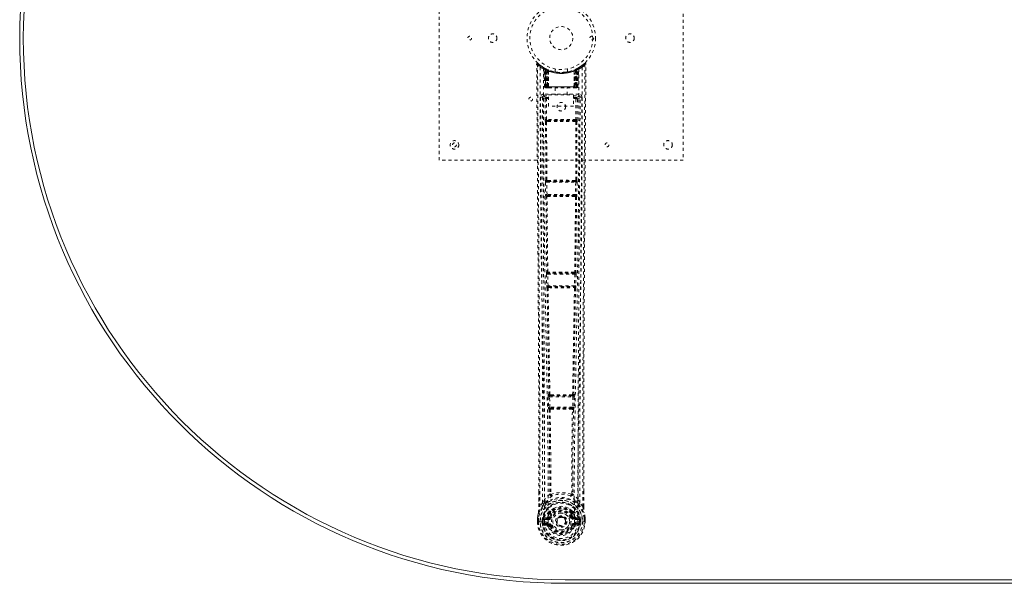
# Model space of a CAD drawing. Header units: inches. Extents: x 10.3 to 81.8, y 19.7 to 55.5.
# Tile 1 of 4: x 10.3 to 42.6, y 19.7 to 38.2. Entities that reach past the tile are written whole.
import ezdxf

# ---------------------------------------------------------------- set-up
doc = ezdxf.new("R2010")
doc.units = ezdxf.units.IN
doc.header["$MEASUREMENT"] = 0
doc.linetypes.add('SLD-Dashed', pattern=[0.075, 0.05, -0.025])
doc.linetypes.add('SLD-Solid', pattern=[0])

msp = doc.modelspace()

# ---------------------------------------------------------------- linework, layer by layer
at = {"color": 7, "linetype": 'SLD-Dashed', "lineweight": 0}
for p, q in [((24.052, 33.587), (24.052, 41.587)), ((32.052, 41.587), (32.052, 33.587)), ((27.483, 36.614), (27.469, 36.622)), ((27.488, 36.609), (27.475, 36.617)), ((27.497, 36.589), (27.484, 36.597)), ((27.505, 35.991), (27.484, 36.597)), ((27.518, 35.991), (27.497, 36.589)), ((27.567, 36.569), (27.501, 36.603)), ((27.584, 36.543), (27.516, 36.578)), ((27.537, 35.991), (27.516, 36.578)), ((27.517, 36.581), (27.537, 35.988)), ((27.543, 36.548), (27.556, 36.574)), ((27.543, 36.548), (27.544, 35.991)), ((27.544, 35.991), (27.545, 36.548)), ((27.545, 36.548), (27.558, 36.573)), ((27.557, 36.542), (27.569, 36.568)), ((27.557, 35.991), (27.557, 36.542)), ((27.569, 36.568), (27.567, 36.569)), ((27.576, 35.991), (27.576, 36.533)), ((27.584, 36.543), (27.586, 36.542)), ((27.603, 35.991), (27.584, 36.543)), ((27.586, 36.542), (27.605, 35.991)), ((27.589, 36.559), (27.587, 36.56)), ((27.631, 36.513), (27.627, 36.515)), ((27.633, 35.991), (27.627, 36.515)), ((27.634, 36.54), (27.63, 36.542)), ((27.631, 36.513), (27.635, 35.991)), ((27.852, 36.576), (27.852, 36.48)), ((28.252, 36.48), (28.252, 36.576)), ((28.468, 35.991), (28.473, 36.513)), ((28.474, 36.542), (28.469, 36.54)), ((28.476, 36.515), (28.471, 35.991)), ((28.476, 36.515), (28.473, 36.513)), ((28.498, 35.991), (28.517, 36.542)), ((28.519, 36.543), (28.5, 35.991)), ((28.516, 36.56), (28.514, 36.559)), ((28.517, 36.542), (28.519, 36.543)), ((28.587, 36.578), (28.519, 36.543)), ((28.528, 36.533), (28.527, 35.991)), ((28.532, 36.567), (28.534, 36.568)), ((28.536, 36.569), (28.534, 36.568)), ((28.602, 36.603), (28.536, 36.569)), ((28.545, 36.573), (28.558, 36.548)), ((28.546, 35.991), (28.546, 36.542)), ((28.547, 36.574), (28.56, 36.548)), ((28.558, 36.548), (28.559, 35.991)), ((28.559, 35.991), (28.56, 36.548)), ((28.564, 35.987), (28.586, 36.581)), ((28.566, 35.991), (28.587, 36.578)), ((28.585, 35.991), (28.606, 36.589)), ((28.698, 36.663), (28.595, 36.6)), ((28.598, 35.991), (28.619, 36.597)), ((28.619, 36.597), (28.606, 36.589)), ((28.634, 36.622), (28.62, 36.614)), ((28.808, 36.751), (28.707, 36.67)), ((28.859, 36.729), (28.829, 36.729)), ((27.505, 35.991), (27.518, 35.991)), ((27.532, 35.963), (27.536, 35.962)), ((27.537, 35.991), (27.603, 35.991)), ((27.537, 35.962), (27.537, 35.962)), ((28.559, 35.991), (27.544, 35.991)), ((27.548, 35.962), (27.558, 35.962)), ((27.557, 35.991), (28.545, 35.991)), ((27.567, 35.962), (27.621, 35.962)), ((27.576, 35.991), (27.576, 35.991)), ((28.527, 35.991), (27.576, 35.991)), ((27.605, 35.991), (27.603, 35.991)), ((27.633, 35.991), (27.635, 35.991)), ((27.635, 35.991), (28.468, 35.991)), ((27.635, 35.962), (27.642, 35.962)), ((27.642, 35.962), (28.461, 35.962)), ((27.857, 35.962), (27.857, 35.73)), ((28.247, 35.73), (28.247, 35.962)), ((28.461, 35.962), (28.468, 35.962)), ((28.468, 35.991), (28.471, 35.991)), ((28.482, 35.962), (28.537, 35.962)), ((28.5, 35.991), (28.498, 35.991)), ((28.5, 35.991), (28.566, 35.991)), ((28.545, 35.964), (28.545, 35.991)), ((28.545, 35.962), (28.555, 35.962)), ((28.585, 35.991), (28.598, 35.991)), ((27.433, 35.655), (27.433, 35.645)), ((27.433, 35.645), (27.433, 35.644)), ((27.477, 35.753), (27.477, 35.693)), ((28.626, 35.753), (27.477, 35.753)), ((27.477, 35.693), (27.637, 35.693)), ((27.525, 35.59), (27.569, 35.591)), ((27.525, 35.59), (27.528, 34.917)), ((27.572, 34.917), (27.569, 35.591)), ((27.585, 35.605), (27.585, 35.635)), ((27.637, 35.635), (27.585, 35.635)), ((27.637, 35.605), (27.585, 35.605)), ((27.637, 35.73), (28.449, 35.73)), ((27.637, 35.358), (27.637, 35.73)), ((28.449, 35.73), (28.449, 35.358)), ((28.449, 35.693), (28.626, 35.693)), ((28.518, 35.635), (28.449, 35.635)), ((28.518, 35.605), (28.449, 35.605)), ((28.518, 35.605), (28.518, 35.635)), ((28.534, 35.591), (28.531, 34.917)), ((28.579, 35.59), (28.575, 34.917)), ((28.626, 35.693), (28.626, 35.753)), ((28.67, 35.645), (28.67, 35.655)), ((28.671, 35.644), (28.67, 35.645)), ((28.449, 35.358), (27.637, 35.358)), ((28.531, 34.917), (27.572, 34.917)), ((27.581, 34.886), (27.58, 34.887)), ((28.523, 34.887), (27.58, 34.887)), ((28.523, 34.887), (28.522, 34.886)), ((27.536, 34.842), (27.537, 34.841)), ((27.537, 34.841), (27.546, 32.936)), ((27.579, 32.935), (27.57, 34.84)), ((28.533, 34.84), (28.524, 32.935)), ((28.566, 34.841), (28.557, 32.936)), ((28.566, 34.841), (28.567, 34.842)), ((32.052, 33.587), (24.052, 33.587)), ((27.546, 32.936), (27.541, 32.934)), ((27.595, 32.921), (27.596, 32.921)), ((28.508, 32.921), (28.508, 32.921)), ((28.562, 32.934), (28.557, 32.936)), ((27.534, 32.859), (27.539, 32.46)), ((27.579, 32.859), (28.524, 32.859)), ((27.584, 32.461), (27.579, 32.859)), ((27.586, 32.889), (27.591, 32.892)), ((28.517, 32.889), (27.586, 32.889)), ((28.513, 32.892), (28.517, 32.889)), ((28.524, 32.859), (28.519, 32.461)), ((28.569, 32.859), (28.564, 32.46)), ((27.539, 32.46), (27.54, 32.432)), ((27.548, 32.385), (27.55, 32.384)), ((28.519, 32.461), (27.584, 32.461)), ((27.595, 32.43), (27.592, 32.431)), ((27.592, 32.431), (28.511, 32.431)), ((28.511, 32.431), (28.508, 32.43)), ((28.553, 32.384), (28.555, 32.385)), ((28.564, 32.46), (28.563, 32.432)), ((27.565, 29.85), (27.573, 29.469)), ((27.577, 29.928), (27.571, 29.925)), ((27.609, 29.851), (28.494, 29.851)), ((27.618, 29.47), (27.609, 29.851)), ((27.616, 29.881), (27.622, 29.884)), ((28.487, 29.881), (27.616, 29.881)), ((27.627, 29.912), (27.627, 29.912)), ((28.476, 29.912), (28.476, 29.912)), ((28.481, 29.884), (28.487, 29.881)), ((28.494, 29.851), (28.485, 29.47)), ((28.532, 29.925), (28.526, 29.928)), ((28.538, 29.85), (28.53, 29.469)), ((27.573, 29.469), (27.574, 29.441)), ((27.583, 29.394), (27.585, 29.393)), ((28.485, 29.47), (27.618, 29.47)), ((27.63, 29.439), (27.627, 29.44)), ((27.627, 29.44), (28.476, 29.44)), ((28.476, 29.44), (28.473, 29.439)), ((28.518, 29.393), (28.52, 29.394)), ((28.53, 29.469), (28.529, 29.441)), ((27.624, 25.83), (27.635, 25.488)), ((27.644, 25.909), (27.632, 25.905)), ((27.669, 25.831), (28.434, 25.831)), ((27.679, 25.489), (27.669, 25.831)), ((27.677, 25.861), (27.689, 25.865)), ((28.427, 25.861), (27.677, 25.861)), ((28.415, 25.865), (28.427, 25.861)), ((28.434, 25.831), (28.424, 25.489)), ((28.459, 25.909), (28.471, 25.905)), ((28.479, 25.83), (28.468, 25.488)), ((27.635, 25.488), (27.636, 25.46)), ((27.648, 25.413), (27.652, 25.411)), ((28.424, 25.489), (27.679, 25.489)), ((27.696, 25.458), (27.692, 25.459)), ((27.692, 25.459), (28.411, 25.459)), ((28.411, 25.459), (28.407, 25.458)), ((28.451, 25.411), (28.455, 25.413)), ((28.468, 25.488), (28.467, 25.46)), ((27.315, 22.231), (27.315, 22.697)), ((27.673, 22.636), (27.673, 22.636)), ((27.71, 22.639), (27.71, 22.638)), ((28.393, 22.638), (28.393, 22.639)), ((28.431, 22.636), (28.43, 22.636)), ((28.788, 22.231), (28.788, 22.723)), ((27.441, 22.347), (27.345, 22.232)), ((27.501, 22.459), (27.441, 22.347)), ((28.662, 22.347), (28.602, 22.459)), ((28.758, 22.232), (28.662, 22.347)), ((27.674, 22.041), (27.673, 22.012)), ((27.68, 22.067), (27.691, 22.085)), ((27.697, 22.037), (27.697, 22.008)), ((28.406, 22.008), (28.406, 22.037)), ((28.412, 22.085), (28.424, 22.067)), ((28.429, 22.041), (28.43, 22.012)), ((27.272, 21.733), (27.273, 21.85)), ((27.273, 21.85), (27.272, 21.732)), ((27.272, 21.733), (27.276, 21.733)), ((27.273, 21.854), (27.273, 21.85)), ((27.276, 21.733), (27.329, 21.733)), ((27.302, 21.85), (27.302, 21.733)), ((27.329, 21.733), (27.352, 21.733)), ((27.352, 21.733), (27.355, 21.733)), ((27.355, 21.733), (27.503, 21.733)), ((27.423, 21.807), (27.453, 21.805)), ((27.423, 21.806), (27.423, 21.807)), ((27.423, 21.733), (27.423, 21.806)), ((27.453, 21.805), (27.457, 21.831)), ((27.453, 21.805), (27.459, 21.825)), ((27.453, 21.804), (27.453, 21.733)), ((27.458, 21.733), (27.453, 21.733)), ((27.459, 21.81), (27.458, 21.733)), ((27.459, 21.825), (27.459, 21.81)), ((27.468, 21.851), (27.465, 21.848)), ((27.468, 21.851), (27.478, 21.862)), ((27.593, 21.883), (27.478, 21.862)), ((27.478, 21.862), (27.478, 21.862)), ((27.478, 21.862), (27.478, 21.862)), ((27.494, 21.829), (27.623, 21.854)), ((27.494, 21.829), (27.494, 21.799)), ((27.623, 21.829), (27.494, 21.829)), ((27.623, 21.799), (27.494, 21.799)), ((27.506, 21.677), (27.506, 21.647)), ((27.506, 21.677), (27.623, 21.677)), ((27.623, 21.627), (27.506, 21.647)), ((27.506, 21.647), (27.623, 21.647)), ((27.623, 21.854), (27.623, 21.829)), ((27.623, 21.799), (27.623, 21.829)), ((27.623, 21.677), (27.623, 21.647)), ((27.623, 21.627), (27.623, 21.647)), ((27.678, 21.895), (27.705, 21.884)), ((27.895, 21.738), (27.896, 21.753)), ((27.895, 21.729), (27.895, 21.738)), ((28.398, 21.884), (28.425, 21.895)), ((28.48, 21.854), (28.61, 21.829)), ((28.48, 21.854), (28.48, 21.829)), ((28.61, 21.829), (28.48, 21.829)), ((28.48, 21.799), (28.48, 21.829)), ((28.61, 21.799), (28.48, 21.799)), ((28.48, 21.677), (28.48, 21.647)), ((28.48, 21.677), (28.597, 21.677)), ((28.597, 21.647), (28.48, 21.627)), ((28.48, 21.627), (28.48, 21.647)), ((28.48, 21.647), (28.597, 21.647)), ((28.625, 21.862), (28.51, 21.883)), ((28.597, 21.647), (28.597, 21.677)), ((28.6, 21.733), (28.748, 21.733)), ((28.61, 21.799), (28.61, 21.829)), ((28.625, 21.862), (28.636, 21.851)), ((28.638, 21.848), (28.636, 21.851)), ((28.644, 21.825), (28.645, 21.81)), ((28.65, 21.805), (28.644, 21.825)), ((28.645, 21.81), (28.645, 21.733)), ((28.645, 21.733), (28.65, 21.733)), ((28.65, 21.805), (28.68, 21.807)), ((28.65, 21.733), (28.65, 21.804)), ((28.68, 21.807), (28.68, 21.806)), ((28.68, 21.806), (28.68, 21.734)), ((28.748, 21.733), (28.751, 21.733)), ((28.751, 21.733), (28.774, 21.733)), ((28.774, 21.733), (28.827, 21.733)), ((28.802, 21.733), (28.801, 21.85)), ((28.827, 21.733), (28.831, 21.733)), ((28.83, 21.85), (28.83, 21.854)), ((28.831, 21.733), (28.83, 21.85)), ((28.831, 21.732), (28.831, 21.85)), ((27.476, 21.611), (27.595, 21.587)), ((27.705, 21.593), (27.683, 21.583)), ((28.42, 21.583), (28.398, 21.593)), ((28.42, 21.583), (28.475, 21.56)), ((28.508, 21.587), (28.627, 21.611))]:
    msp.add_line(p, q, dxfattribs=at)
at = {"color": 7, "linetype": 'SLD-Solid', "lineweight": 15}
for p, q in [((28.177, 19.83), (63.927, 19.83)), ((63.927, 19.83), (28.177, 19.83)), ((63.927, 19.712), (28.177, 19.712))]:
    msp.add_line(p, q, dxfattribs=at)
at = {"color": 7, "linetype": 'SLD-Dashed', "lineweight": 0, "flags": 128}
for points in [[(27.293, 36.749), (27.286, 36.753), (27.278, 36.755), (27.27, 36.756), (27.262, 36.754), (27.255, 36.751), (27.25, 36.746), (27.246, 36.739), (27.245, 36.731)], [(27.315, 22.697), (27.314, 25.855), (27.296, 29.479), (27.271, 33.104), (27.245, 36.729)], [(27.245, 36.729), (27.245, 36.728), (27.247, 36.729), (27.253, 36.729), (27.263, 36.729), (27.269, 36.729), (27.275, 36.729)], [(27.345, 22.232), (27.347, 23.082), (27.348, 23.971), (27.347, 24.9), (27.344, 25.866), (27.341, 26.657), (27.338, 27.288), (27.335, 27.961), (27.331, 28.678), (27.33, 28.875), (27.328, 29.074), (27.327, 29.277), (27.326, 29.481), (27.325, 29.599), (27.323, 29.848), (27.322, 30.12), (27.319, 30.554), (27.315, 31.036), (27.312, 31.566), (27.307, 32.143), (27.305, 32.531), (27.302, 32.937), (27.299, 33.384), (27.295, 33.828), (27.292, 34.243), (27.289, 34.733), (27.286, 35.178), (27.283, 35.578), (27.28, 35.934), (27.278, 36.244), (27.276, 36.509), (27.275, 36.729)], [(27.363, 36.635), (27.365, 34.54), (27.376, 32.445), (27.398, 30.352), (27.431, 28.262), (27.454, 26.951), (27.478, 25.641), (27.498, 24.334), (27.508, 23.031), (27.504, 21.733)], [(27.621, 21.709), (27.626, 23.182), (27.612, 24.661), (27.586, 26.144), (27.557, 27.631), (27.53, 29.119), (27.502, 30.982), (27.483, 32.847), (27.473, 34.713), (27.472, 36.579)], [(27.506, 36.601), (27.499, 36.601), (27.494, 36.597), (27.489, 36.592)], [(27.555, 36.572), (27.548, 36.578), (27.54, 36.583)], [(27.63, 36.542), (27.631, 36.541), (27.632, 36.539), (27.632, 36.536), (27.632, 36.533), (27.631, 36.529), (27.63, 36.524), (27.629, 36.52), (27.627, 36.515)], [(28.249, 36.48), (28.25, 36.48), (28.232, 36.477), (28.195, 36.471), (28.14, 36.466), (28.076, 36.462), (28.052, 36.462)], [(28.289, 36.486), (28.268, 36.481), (28.266, 36.48)], [(28.474, 36.542), (28.473, 36.541), (28.472, 36.539), (28.471, 36.536), (28.471, 36.533), (28.472, 36.529), (28.473, 36.525), (28.474, 36.52), (28.476, 36.515)], [(28.631, 36.579), (28.63, 34.713), (28.62, 32.847), (28.602, 30.982), (28.574, 29.119), (28.546, 27.631), (28.517, 26.144), (28.492, 24.661), (28.477, 23.182), (28.482, 21.709)], [(28.563, 36.583), (28.555, 36.578), (28.548, 36.572)], [(28.74, 36.635), (28.738, 34.54), (28.727, 32.445), (28.705, 30.352), (28.672, 28.262), (28.649, 26.951), (28.625, 25.641), (28.606, 24.334), (28.595, 23.031), (28.599, 21.733)], [(28.758, 22.232), (28.756, 22.926), (28.755, 23.654), (28.756, 24.415), (28.757, 25.21), (28.759, 25.994), (28.762, 26.663), (28.765, 27.296), (28.768, 27.97), (28.772, 28.684), (28.774, 28.879), (28.775, 29.078), (28.776, 29.279), (28.777, 29.481), (28.778, 29.597), (28.78, 29.842), (28.781, 30.112), (28.784, 30.543), (28.788, 31.024), (28.791, 31.555), (28.796, 32.135), (28.798, 32.525), (28.801, 32.935), (28.804, 33.341), (28.807, 33.723), (28.81, 34.09), (28.814, 34.71), (28.818, 35.284), (28.822, 35.812), (28.825, 36.294), (28.829, 36.729)], [(28.788, 22.723), (28.789, 25.855), (28.807, 29.479), (28.833, 33.104), (28.859, 36.729)], [(27.544, 35.991), (27.529, 35.991), (27.516, 35.991), (27.508, 35.991), (27.505, 35.991)], [(27.518, 35.991), (27.522, 35.991), (27.53, 35.991), (27.543, 35.991), (27.557, 35.991)], [(27.576, 35.991), (27.568, 35.991), (27.56, 35.991), (27.553, 35.991), (27.547, 35.991), (27.542, 35.991), (27.539, 35.991), (27.537, 35.991), (27.537, 35.991)], [(27.605, 35.991), (27.608, 35.991), (27.614, 35.991), (27.622, 35.991), (27.633, 35.991)], [(27.642, 35.962), (27.64, 35.963), (27.638, 35.964), (27.637, 35.967), (27.635, 35.971), (27.634, 35.975), (27.633, 35.98), (27.633, 35.985), (27.633, 35.991)], [(28.471, 35.991), (28.47, 35.985), (28.47, 35.98), (28.469, 35.975), (28.468, 35.971), (28.466, 35.967), (28.465, 35.964), (28.463, 35.963), (28.461, 35.962)], [(28.471, 35.991), (28.481, 35.991), (28.489, 35.991), (28.495, 35.991), (28.498, 35.991)], [(28.566, 35.991), (28.566, 35.991), (28.564, 35.991), (28.561, 35.991), (28.556, 35.991), (28.55, 35.991), (28.543, 35.991), (28.535, 35.991), (28.527, 35.991)], [(28.546, 35.991), (28.56, 35.991), (28.573, 35.991), (28.581, 35.991), (28.585, 35.991)], [(28.598, 35.991), (28.595, 35.991), (28.587, 35.991), (28.574, 35.991), (28.559, 35.991)], [(28.565, 35.983), (28.566, 35.985), (28.567, 35.991)], [(27.372, 35.647), (27.377, 35.019), (27.381, 34.357), (27.383, 34.088), (27.385, 33.881), (27.386, 33.689), (27.388, 33.467), (27.39, 33.208), (27.392, 32.917), (27.394, 32.594), (27.397, 32.244), (27.399, 31.919), (27.401, 31.619), (27.403, 31.345), (27.407, 30.775), (27.412, 30.118), (27.417, 29.461), (27.421, 28.842), (27.425, 28.162), (27.432, 27.011), (27.437, 25.847), (27.441, 24.665), (27.442, 23.503), (27.441, 22.347)], [(27.432, 35.648), (27.455, 35.619), (27.525, 35.591)], [(27.432, 35.648), (27.456, 32.35), (27.479, 29.052), (27.497, 25.755), (27.501, 22.459)], [(27.569, 35.636), (27.5, 35.664), (27.477, 35.693)], [(27.569, 35.636), (27.558, 35.634), (27.549, 35.63), (27.543, 35.623), (27.541, 35.615), (27.543, 35.607), (27.549, 35.599), (27.558, 35.594), (27.569, 35.591)], [(28.626, 35.693), (28.603, 35.664), (28.534, 35.636)], [(28.534, 35.591), (28.545, 35.594), (28.554, 35.599), (28.56, 35.607), (28.562, 35.615), (28.56, 35.623), (28.554, 35.63), (28.545, 35.634), (28.534, 35.636)], [(28.579, 35.59), (28.577, 35.59), (28.574, 35.591), (28.569, 35.591), (28.564, 35.591), (28.557, 35.591), (28.55, 35.591), (28.542, 35.591), (28.534, 35.591)], [(28.579, 35.591), (28.648, 35.619), (28.669, 35.645)], [(28.602, 22.459), (28.606, 25.755), (28.624, 29.052), (28.647, 32.35), (28.671, 35.648)], [(28.662, 22.347), (28.661, 23.575), (28.663, 24.806), (28.667, 26.05), (28.673, 27.31), (28.68, 28.524), (28.688, 29.738), (28.69, 29.911), (28.691, 30.089), (28.692, 30.271), (28.693, 30.458), (28.695, 30.65), (28.696, 30.776), (28.697, 30.991), (28.699, 31.233), (28.701, 31.503), (28.703, 31.822), (28.706, 32.173), (28.709, 32.555), (28.711, 32.913), (28.714, 33.231), (28.715, 33.494), (28.717, 33.723), (28.719, 33.918), (28.719, 34.008), (28.72, 34.142), (28.721, 34.275), (28.722, 34.407), (28.723, 34.538), (28.727, 35.105), (28.731, 35.647)], [(27.572, 34.917), (27.564, 34.917), (27.556, 34.917), (27.549, 34.917), (27.542, 34.917), (27.537, 34.917), (27.532, 34.917), (27.529, 34.917), (27.528, 34.917)], [(27.581, 34.886), (27.571, 34.885), (27.563, 34.881), (27.556, 34.875), (27.553, 34.868), (27.552, 34.86), (27.556, 34.852), (27.562, 34.846), (27.57, 34.84)], [(28.515, 34.855), (28.285, 34.855), (28.052, 34.855), (27.818, 34.855), (27.588, 34.855)], [(28.508, 34.886), (28.397, 34.886), (28.284, 34.886), (28.171, 34.886), (28.058, 34.886), (27.931, 34.886), (27.804, 34.886), (27.695, 34.886), (27.595, 34.886)], [(28.533, 34.84), (28.542, 34.845), (28.548, 34.852), (28.551, 34.86), (28.55, 34.868), (28.547, 34.875), (28.541, 34.881), (28.532, 34.885), (28.522, 34.886)], [(28.575, 34.917), (28.574, 34.917), (28.571, 34.917), (28.566, 34.917), (28.561, 34.917), (28.554, 34.917), (28.547, 34.917), (28.539, 34.917), (28.531, 34.917)], [(27.579, 32.935), (27.571, 32.93), (27.565, 32.923), (27.562, 32.916), (27.563, 32.909), (27.566, 32.902), (27.572, 32.896), (27.581, 32.893), (27.591, 32.892)], [(28.513, 32.892), (28.522, 32.893), (28.531, 32.896), (28.537, 32.902), (28.541, 32.909), (28.541, 32.916), (28.538, 32.923), (28.532, 32.93), (28.524, 32.935)], [(27.579, 32.859), (27.571, 32.859), (27.563, 32.859), (27.556, 32.859), (27.549, 32.859), (27.543, 32.859), (27.539, 32.859), (27.536, 32.859), (27.534, 32.859)], [(28.569, 32.859), (28.567, 32.859), (28.564, 32.859), (28.56, 32.859), (28.554, 32.859), (28.548, 32.859), (28.54, 32.859), (28.532, 32.859), (28.524, 32.859)], [(27.584, 32.461), (27.568, 32.461), (27.554, 32.46), (27.543, 32.46), (27.539, 32.46)], [(27.55, 32.384), (27.562, 31.156), (27.577, 29.928)], [(27.595, 32.43), (27.584, 32.428), (27.576, 32.424), (27.569, 32.419), (27.565, 32.411), (27.565, 32.403), (27.568, 32.395), (27.574, 32.388), (27.583, 32.383)], [(27.611, 29.926), (27.595, 31.154), (27.583, 32.383)], [(28.52, 32.383), (28.508, 31.154), (28.492, 29.926)], [(28.52, 32.383), (28.529, 32.388), (28.535, 32.395), (28.538, 32.403), (28.538, 32.411), (28.534, 32.419), (28.528, 32.424), (28.519, 32.428), (28.508, 32.43)], [(28.564, 32.46), (28.562, 32.46), (28.559, 32.46), (28.555, 32.46), (28.549, 32.46), (28.543, 32.46), (28.535, 32.461), (28.527, 32.461), (28.519, 32.461)], [(28.553, 32.384), (28.541, 31.156), (28.526, 29.928)], [(27.609, 29.851), (27.601, 29.85), (27.593, 29.85), (27.586, 29.85), (27.579, 29.85), (27.574, 29.85), (27.569, 29.85), (27.566, 29.85), (27.565, 29.85)], [(27.611, 29.926), (27.603, 29.921), (27.597, 29.915), (27.594, 29.907), (27.594, 29.9), (27.598, 29.894), (27.604, 29.888), (27.612, 29.885), (27.622, 29.884)], [(28.481, 29.884), (28.491, 29.885), (28.499, 29.888), (28.505, 29.894), (28.509, 29.9), (28.509, 29.907), (28.506, 29.915), (28.5, 29.921), (28.492, 29.926)], [(28.538, 29.85), (28.537, 29.85), (28.534, 29.85), (28.529, 29.85), (28.524, 29.85), (28.517, 29.85), (28.51, 29.85), (28.502, 29.85), (28.494, 29.851)], [(27.618, 29.47), (27.602, 29.469), (27.588, 29.469), (27.577, 29.469), (27.573, 29.469)], [(27.585, 29.393), (27.614, 27.649), (27.644, 25.909)], [(27.63, 29.439), (27.619, 29.437), (27.61, 29.433), (27.604, 29.427), (27.6, 29.419), (27.6, 29.411), (27.604, 29.403), (27.61, 29.396), (27.619, 29.39)], [(27.618, 29.47), (27.619, 29.458), (27.621, 29.449), (27.624, 29.442), (27.627, 29.44), (27.627, 29.44)], [(27.679, 25.905), (27.649, 27.646), (27.619, 29.39)], [(28.484, 29.39), (28.455, 27.646), (28.424, 25.905)], [(28.518, 29.393), (28.489, 27.649), (28.459, 25.909)], [(28.484, 29.39), (28.493, 29.396), (28.499, 29.403), (28.503, 29.411), (28.503, 29.419), (28.499, 29.427), (28.493, 29.433), (28.484, 29.437), (28.473, 29.439)], [(28.53, 29.469), (28.529, 29.469), (28.526, 29.469), (28.521, 29.469), (28.516, 29.469), (28.509, 29.469), (28.502, 29.469), (28.494, 29.469), (28.485, 29.47)], [(27.669, 25.831), (27.661, 25.831), (27.653, 25.831), (27.646, 25.83), (27.639, 25.83), (27.634, 25.83), (27.629, 25.83), (27.626, 25.83), (27.624, 25.83)], [(27.679, 25.905), (27.671, 25.901), (27.666, 25.895), (27.662, 25.888), (27.662, 25.881), (27.665, 25.875), (27.671, 25.87), (27.679, 25.867), (27.689, 25.865)], [(27.677, 25.861), (27.673, 25.859), (27.67, 25.852), (27.669, 25.847), (27.669, 25.842), (27.668, 25.837), (27.669, 25.831)], [(28.415, 25.865), (28.424, 25.867), (28.432, 25.87), (28.438, 25.875), (28.441, 25.881), (28.441, 25.888), (28.438, 25.895), (28.432, 25.901), (28.424, 25.905)], [(28.434, 25.831), (28.435, 25.837), (28.435, 25.842), (28.434, 25.847), (28.433, 25.852), (28.43, 25.859), (28.427, 25.861)], [(28.479, 25.83), (28.477, 25.83), (28.474, 25.83), (28.469, 25.83), (28.464, 25.83), (28.457, 25.83), (28.45, 25.831), (28.442, 25.831), (28.434, 25.831)], [(27.679, 25.489), (27.671, 25.489), (27.664, 25.489), (27.656, 25.488), (27.65, 25.488), (27.644, 25.488), (27.64, 25.488), (27.637, 25.488), (27.635, 25.488)], [(27.652, 25.411), (27.669, 24.026), (27.675, 22.644)], [(27.696, 25.458), (27.686, 25.456), (27.677, 25.452), (27.67, 25.446), (27.667, 25.437), (27.667, 25.429), (27.671, 25.42), (27.678, 25.413), (27.687, 25.408)], [(27.679, 25.489), (27.68, 25.483), (27.681, 25.478), (27.684, 25.468), (27.688, 25.462), (27.692, 25.459), (27.692, 25.459), (27.692, 25.459)], [(27.687, 25.408), (27.705, 24.021), (27.71, 22.639)], [(28.393, 22.639), (28.398, 24.021), (28.416, 25.408)], [(28.416, 25.408), (28.425, 25.413), (28.432, 25.42), (28.436, 25.429), (28.436, 25.437), (28.433, 25.446), (28.426, 25.452), (28.417, 25.456), (28.407, 25.458)], [(28.411, 25.459), (28.411, 25.459), (28.411, 25.459), (28.411, 25.459), (28.413, 25.46), (28.415, 25.462), (28.419, 25.468), (28.422, 25.478), (28.423, 25.483), (28.424, 25.489)], [(28.468, 25.488), (28.467, 25.488), (28.463, 25.488), (28.459, 25.488), (28.453, 25.488), (28.447, 25.488), (28.44, 25.489), (28.432, 25.489), (28.424, 25.489)], [(28.451, 25.411), (28.434, 24.026), (28.428, 22.644)], [(27.318, 22.698), (27.318, 22.514), (27.317, 22.232)], [(27.673, 22.636), (27.58, 22.553), (27.501, 22.459)], [(27.673, 22.636), (27.675, 22.625), (27.679, 22.617), (27.685, 22.61), (27.693, 22.607), (27.701, 22.608), (27.709, 22.612), (27.716, 22.619), (27.72, 22.628)], [(27.71, 22.638), (27.71, 22.637), (27.711, 22.635), (27.714, 22.632), (27.72, 22.628)], [(28.383, 22.628), (28.389, 22.632), (28.392, 22.635), (28.393, 22.637), (28.393, 22.638)], [(28.383, 22.628), (28.387, 22.619), (28.394, 22.612), (28.402, 22.608), (28.41, 22.607), (28.418, 22.61), (28.424, 22.617), (28.428, 22.625), (28.43, 22.636)], [(28.602, 22.459), (28.523, 22.553), (28.431, 22.636)], [(28.786, 22.232), (28.785, 22.512), (28.785, 22.723)], [(27.483, 22.307), (27.383, 22.183), (27.303, 22.029)], [(27.594, 22.41), (27.588, 22.404), (27.579, 22.395)], [(28.524, 22.395), (28.515, 22.404), (28.509, 22.41)], [(28.62, 22.307), (28.72, 22.184), (28.8, 22.029)], [(27.303, 22.029), (27.286, 21.951), (27.273, 21.854)], [(27.273, 21.85), (27.286, 21.944), (27.301, 22.018)], [(27.303, 22.029), (27.301, 22.023), (27.301, 22.018)], [(27.345, 22.232), (27.338, 22.232), (27.332, 22.232), (27.326, 22.232), (27.322, 22.232), (27.319, 22.232), (27.316, 22.231), (27.315, 22.231), (27.315, 22.231)], [(27.673, 22.012), (27.646, 21.965), (27.621, 21.906)], [(27.726, 21.994), (27.701, 21.95), (27.678, 21.895)], [(27.82, 22.176), (27.768, 22.148), (27.691, 22.085)], [(28.412, 22.085), (28.336, 22.148), (28.283, 22.176)], [(28.43, 22.012), (28.457, 21.965), (28.482, 21.906)], [(28.788, 22.231), (28.788, 22.231), (28.787, 22.231), (28.784, 22.232), (28.781, 22.232), (28.777, 22.232), (28.771, 22.232), (28.765, 22.232), (28.758, 22.232)], [(28.802, 22.018), (28.802, 22.023), (28.8, 22.029)], [(28.83, 21.854), (28.819, 21.941), (28.8, 22.029)], [(28.83, 21.85), (28.818, 21.944), (28.802, 22.018)], [(27.273, 21.85), (27.272, 21.85), (27.273, 21.85), (27.276, 21.85), (27.28, 21.85), (27.284, 21.85), (27.29, 21.85), (27.296, 21.85), (27.302, 21.85)], [(27.302, 21.733), (27.295, 21.733), (27.289, 21.733), (27.283, 21.733), (27.279, 21.733), (27.275, 21.733), (27.273, 21.733), (27.272, 21.733), (27.272, 21.733)], [(27.273, 21.854), (27.274, 21.854), (27.276, 21.854), (27.279, 21.853), (27.282, 21.853), (27.287, 21.852), (27.292, 21.851), (27.297, 21.851), (27.302, 21.85)], [(27.453, 21.733), (27.449, 21.733), (27.443, 21.733), (27.433, 21.733), (27.423, 21.733)], [(27.453, 21.805), (27.453, 21.805), (27.453, 21.805)], [(27.494, 21.799), (27.475, 21.802), (27.459, 21.81)], [(27.463, 21.66), (27.483, 21.673), (27.506, 21.677)], [(27.621, 21.906), (27.607, 21.889), (27.593, 21.883)], [(28.482, 21.709), (28.476, 21.63), (28.453, 21.554), (28.413, 21.483), (28.358, 21.422), (28.292, 21.373), (28.217, 21.336), (28.136, 21.314), (28.052, 21.306), (27.967, 21.314), (27.886, 21.336), (27.811, 21.373), (27.745, 21.422), (27.69, 21.483), (27.65, 21.554), (27.627, 21.63), (27.621, 21.709)], [(27.732, 21.872), (27.727, 21.874), (27.722, 21.876), (27.717, 21.878), (27.713, 21.88), (27.71, 21.882), (27.707, 21.883), (27.706, 21.883), (27.705, 21.884)], [(28.371, 21.872), (28.376, 21.874), (28.381, 21.876), (28.386, 21.878), (28.39, 21.88), (28.393, 21.882), (28.396, 21.883), (28.398, 21.883), (28.398, 21.884)], [(28.482, 21.906), (28.496, 21.889), (28.51, 21.883)], [(28.597, 21.677), (28.62, 21.673), (28.64, 21.66)], [(28.645, 21.81), (28.628, 21.802), (28.61, 21.799)], [(28.65, 21.805), (28.65, 21.805), (28.65, 21.805)], [(28.83, 21.854), (28.829, 21.854), (28.827, 21.854), (28.825, 21.853), (28.821, 21.853), (28.816, 21.852), (28.812, 21.851), (28.806, 21.851), (28.801, 21.85)], [(28.801, 21.85), (28.807, 21.85), (28.813, 21.85), (28.819, 21.85), (28.824, 21.85), (28.827, 21.85), (28.83, 21.85), (28.831, 21.85), (28.83, 21.85)], [(28.831, 21.733), (28.831, 21.733), (28.83, 21.733), (28.828, 21.733), (28.824, 21.733), (28.82, 21.733), (28.814, 21.733), (28.808, 21.733), (28.802, 21.733)], [(27.732, 21.604), (27.727, 21.602), (27.722, 21.6), (27.717, 21.598), (27.713, 21.596), (27.71, 21.595), (27.707, 21.594), (27.706, 21.593), (27.705, 21.593)], [(28.371, 21.604), (28.376, 21.602), (28.381, 21.6), (28.386, 21.598), (28.39, 21.596), (28.393, 21.595), (28.396, 21.594), (28.398, 21.593), (28.398, 21.593)]]:
    msp.add_lwpolyline(points, dxfattribs=at)
at = {"color": 7, "linetype": 'SLD-Dashed', "lineweight": 0}
for centre, radius in [((28.052, 37.587), 1.125), ((28.052, 37.587), 1.03), ((28.052, 37.587), 0.38), ((25.052, 37.587), 0.0625), ((25.802, 37.587), 0.14), ((29.052, 37.587), 0.0625), ((30.302, 37.587), 0.14), ((27.052, 35.587), 0.0625), ((28.052, 35.337), 0.14), ((24.552, 34.087), 0.14), ((31.552, 34.087), 0.14), ((24.552, 34.087), 0.0625), ((29.552, 34.087), 0.0625), ((28.052, 21.738), 0.7), ((28.052, 21.738), 0.69), ((28.052, 21.738), 0.623), ((28.052, 21.738), 0.32), ((28.052, 21.738), 0.275), ((28.052, 21.738), 0.188), ((28.052, 21.738), 0.156), ((28.052, 21.738), 0.142), ((28.052, 21.738), 0.139), ((28.052, 21.738), 0.138)]:
    msp.add_circle(centre, radius, dxfattribs=at)
at = {"color": 7, "linetype": 'SLD-Solid', "lineweight": 15}
for radius in [17.875, 17.757, 17.757]:
    msp.add_arc((28.177, 37.587), radius, 90, 270, dxfattribs=at)
at = {"color": 7, "linetype": 'SLD-Dashed', "lineweight": 0}
for centre, radius, start, end in [((27.275, 36.729), 0.03, 47.8347, 180.4054), ((28.04, 37.614), 1.19, 228.0493, 235.3505), ((26.111, 37.804), 1.584, 317.2626, 318.3472), ((28.052, 37.587), 1.157, 227.826, 312.172), ((28.043, 37.576), 1.113, 227.9439, 235.378), ((27.393, 36.635), 0.03, 55.9273, 179.6893), ((28.036, 37.819), 1.361, 240.3941, 245.537), ((28.052, 37.588), 1.128, 235.3403, 240.465), ((27.454, 36.596), 0.03, 1.985, 58.8969), ((27.513, 36.567), 0.043, 114.1871, 162.9869), ((28.052, 37.619), 1.19, 240.8756, 299.1244), ((27.82, 37.185), 0.663, 239.3288, 241.6866), ((27.468, 36.588), 0.0299, 1.8944, 59.6845), ((28.003, 37.502), 1.03, 239.6485, 242.7016), ((28.047, 37.229), 0.846, 228.2528, 233.4594), ((28.052, 37.587), 1.128, 240.4664, 299.5336), ((28.029, 37.202), 0.812, 229.0663, 234.4191), ((27.486, 36.577), 0.0299, 1.7982, 60.7421), ((28.054, 37.593), 1.134, 240.7811, 245.6793), ((27.493, 36.581), 0.0234, 351.7174, 54.9055), ((28.04, 37.211), 0.821, 230.3702, 235.5633), ((28.052, 37.586), 1.155, 244.0067, 295.9933), ((28.052, 37.586), 1.155, 244.6488, 295.3509), ((27.555, 36.542), 0.0297, 1.4747, 64.4713), ((27.556, 36.541), 0.0297, 1.4751, 64.5396), ((27.66, 36.506), 0.0882, 143.2269, 162.0683), ((28.052, 37.586), 1.156, 245.6758, 294.3247), ((28.012, 37.146), 0.739, 234.7573, 238.6258), ((27.601, 36.531), 0.0345, 328.9455, 15.1474), ((28.052, 37.55), 1.12, 247.9154, 292.0846), ((28.502, 36.531), 0.0345, 164.8451, 211.0521), ((28.09, 37.146), 0.74, 301.3933, 305.2424), ((28.434, 36.501), 0.0993, 18.8483, 35.5808), ((28.053, 37.585), 1.125, 294.3009, 299.2388), ((28.547, 36.541), 0.0297, 115.4549, 178.5231), ((28.548, 36.542), 0.0297, 115.5326, 178.5213), ((28.073, 37.197), 0.804, 304.3842, 309.6853), ((28.497, 36.53), 0.0503, 13.5554, 46.9772), ((28.08, 37.195), 0.803, 305.5503, 310.9639), ((28.053, 37.232), 0.85, 306.5527, 311.7351), ((28.617, 36.577), 0.0299, 119.2705, 178.1891), ((28.615, 36.579), 0.0278, 118.0335, 181.5766), ((28.049, 37.592), 1.133, 298.6733, 300.3006), ((28.636, 36.588), 0.0299, 120.3221, 178.091), ((28.052, 37.587), 1.127, 299.5338, 304.6624), ((28.59, 36.567), 0.043, 17.0224, 65.8062), ((28.634, 36.601), 0.0187, 140.8718, 203.0646), ((28.649, 36.596), 0.03, 121.0955, 178.0226), ((28.068, 37.818), 1.36, 294.4611, 299.6078), ((28.061, 37.575), 1.112, 304.6177, 312.0561), ((28.71, 36.635), 0.03, 0.3214, 124.0489), ((28.062, 37.616), 1.192, 304.6551, 311.9427), ((28.829, 36.729), 0.03, 359.595, 132.1649), ((28.72, 36.651), 0.134, 35.7673, 48.6163), ((27.535, 35.992), 0.03, 182.0013, 269.9925), ((27.536, 35.993), 0.0305, 182.345, 249.5984), ((27.548, 35.992), 0.03, 181.9925, 246.487), ((27.549, 35.994), 0.0314, 237.5259, 270.7077), ((27.567, 35.992), 0.03, 181.9256, 269.9426), ((27.581, 36.01), 0.0478, 202.996, 265.2695), ((27.579, 35.775), 0.192, 100.3698, 102.7239), ((27.571, 35.886), 0.0786, 99.4866, 105.0117), ((28.167, 35.985), 0.61, 179.3971, 181.943), ((29.231, 35.987), 1.655, 179.8656, 180.8681), ((27.633, 35.992), 0.0299, 181.7963, 269.8152), ((27.635, 35.992), 0.0299, 181.7963, 269.8107), ((27.67, 35.984), 0.0354, 169.2597, 219.2445), ((28.433, 35.984), 0.0354, 320.7743, 10.7215), ((28.468, 35.992), 0.0299, 270.1893, 358.2037), ((28.47, 35.992), 0.0299, 270.1848, 358.2037), ((28.049, 35.984), 0.478, 357.3625, 0.8359), ((28.531, 36.001), 0.0394, 264.2276, 324.8136), ((28.537, 35.992), 0.03, 270.0645, 358.0673), ((28.532, 35.882), 0.0826, 75.4645, 80.9335), ((28.554, 35.994), 0.0318, 269.3254, 299.9526), ((28.516, 36.06), 0.105, 294.0052, 319.1347), ((28.555, 35.992), 0.03, 293.8795, 358.0274), ((28.568, 35.992), 0.03, 270.0048, 358.0058), ((27.477, 35.648), 0.105, 90.0115, 180.4131), ((27.422, 30.743), 4.905, 89.8776, 90.5785), ((27.476, 35.65), 0.0425, 88.2421, 173.9171), ((27.57, 35.591), 0.0451, 90.4272, 180.0616), ((27.583, 35.809), 0.174, 265.5855, 270.6336), ((27.586, 35.589), 0.0164, 93.5286, 173.2583), ((28.521, 35.789), 0.154, 269.0356, 274.7459), ((28.517, 35.588), 0.0168, 7.7675, 85.4456), ((28.533, 35.591), 0.045, 359.8896, 89.5777), ((28.626, 35.648), 0.105, 359.5855, 89.99), ((28.627, 35.65), 0.0425, 6.086, 91.7579), ((28.681, 30.742), 4.906, 89.4216, 90.1223), ((27.716, 34.9), 0.189, 175.0003, 198.0131), ((27.581, 34.842), 0.0451, 91.3602, 180.0702), ((27.582, 34.841), 0.0451, 91.362, 180.0676), ((27.59, 34.834), 0.0214, 97.228, 161.9925), ((27.613, 34.912), 0.0412, 172.7595, 216.7908), ((27.592, 34.958), 0.0721, 261.2492, 271.9874), ((27.628, 34.862), 0.0405, 143.8474, 189.7691), ((28.511, 34.951), 0.0658, 267.4853, 279.2687), ((28.476, 34.862), 0.0404, 350.2231, 36.176), ((28.514, 34.835), 0.0202, 15.8613, 84.9804), ((28.521, 34.841), 0.0451, 359.9317, 88.6387), ((28.494, 34.91), 0.037, 320.5944, 9.8553), ((28.522, 34.842), 0.0451, 359.9298, 88.6398), ((28.388, 34.9), 0.189, 341.9882, 4.9985), ((27.564, 35.208), 0.367, 265.803, 270.9194), ((28.539, 35.218), 0.378, 269.1511, 274.1283), ((27.733, 32.879), 0.2, 163.942, 185.6719), ((27.586, 32.935), 0.0451, 180.8816, 269.4909), ((27.572, 33.194), 0.26, 264.1344, 271.4304), ((27.591, 32.937), 0.0451, 180.8831, 269.4728), ((27.597, 32.941), 0.0194, 197.445, 264.4655), ((27.633, 32.916), 0.0382, 171.7074, 217.5788), ((28.052, -2.06), 34.985, 89.2531, 90.7469), ((28.47, 32.916), 0.0382, 322.4252, 8.2973), ((28.505, 32.941), 0.0201, 276.8406, 341.249), ((28.512, 32.937), 0.0451, 270.5272, 359.1199), ((28.517, 32.935), 0.0451, 270.5121, 359.1155), ((28.531, 33.195), 0.26, 268.5726, 275.8585), ((28.37, 32.879), 0.199, 354.3208, 16.0617), ((27.615, 32.867), 0.0366, 142.4378, 192.0431), ((27.601, 32.83), 0.0625, 88.4806, 99.9257), ((28.052, -0.52), 33.416, 89.2308, 90.7692), ((28.502, 32.827), 0.0658, 80.3581, 91.2356), ((28.488, 32.867), 0.0366, 347.9659, 37.5532), ((27.651, 32.426), 0.111, 176.9544, 201.7369), ((27.593, 32.386), 0.0451, 90.5237, 180.482), ((27.595, 32.385), 0.0451, 90.5382, 180.4794), ((27.576, 32.611), 0.229, 263.4336, 271.7486), ((27.622, 32.455), 0.0382, 171.9665, 220.192), ((27.603, 32.376), 0.0213, 96.6928, 162.2622), ((27.607, 32.501), 0.0726, 260.4365, 271.2296), ((27.642, 32.404), 0.0421, 144.1799, 189.102), ((28.052, 66.611), 34.216, 269.2453, 270.7547), ((28.052, 66.005), 33.58, 269.2436, 270.7564), ((28.497, 32.498), 0.069, 268.484, 279.8499), ((28.461, 32.404), 0.0421, 350.897, 35.8293), ((28.5, 32.377), 0.0205, 16.4192, 84.6184), ((28.508, 32.385), 0.0451, 359.5176, 89.4648), ((28.481, 32.455), 0.0382, 319.8162, 8.0253), ((28.51, 32.386), 0.0451, 359.5152, 89.4761), ((28.527, 32.611), 0.229, 268.2503, 276.5679), ((28.452, 32.426), 0.111, 338.2589, 3.0447), ((27.76, 29.871), 0.197, 164.2621, 186.276), ((27.616, 29.926), 0.0451, 181.4365, 269.4865), ((27.622, 29.929), 0.0451, 181.4602, 269.4662), ((27.604, 30.088), 0.163, 260.6393, 272.5642), ((27.644, 29.859), 0.0358, 143.0375, 193.6643), ((27.629, 29.931), 0.0188, 197.2667, 264.6502), ((27.633, 29.821), 0.0631, 88.4917, 99.6764), ((28.052, -5.356), 35.271, 89.3109, 90.6891), ((27.666, 29.907), 0.0389, 172.2691, 215.8011), ((28.052, -3.521), 33.408, 89.2843, 90.7157), ((28.437, 29.907), 0.0389, 324.2061, 7.7338), ((28.47, 29.818), 0.0665, 80.6092, 91.2243), ((28.474, 29.932), 0.0194, 276.5879, 341.4739), ((28.481, 29.929), 0.0451, 270.5351, 358.5386), ((28.487, 29.926), 0.0451, 270.5105, 358.5636), ((28.459, 29.859), 0.0358, 346.3319, 36.975), ((28.499, 30.088), 0.163, 267.4358, 279.3607), ((28.343, 29.871), 0.197, 353.7195, 15.7388), ((27.682, 29.436), 0.108, 177.4462, 203.0613), ((27.628, 29.394), 0.0451, 90.5629, 181.0505), ((27.63, 29.393), 0.0451, 90.5682, 181.0645), ((27.612, 29.54), 0.15, 259.8325, 272.872), ((27.64, 29.384), 0.0214, 96.4319, 163.014), ((27.643, 29.518), 0.0806, 260.8908, 271.064), ((27.683, 29.413), 0.046, 147.0906, 188.8784), ((28.052, 63.417), 34.014, 269.302, 270.698), ((28.052, 63.111), 33.676, 269.3066, 270.6934), ((28.46, 29.526), 0.0882, 269.3815, 278.6663), ((28.42, 29.413), 0.046, 351.1216, 32.9094), ((28.464, 29.385), 0.0208, 15.7293, 84.8175), ((28.473, 29.393), 0.0451, 358.9414, 89.4289), ((28.448, 29.465), 0.0377, 317.3718, 6.7589), ((28.475, 29.394), 0.0451, 358.9528, 89.4368), ((28.492, 29.54), 0.15, 267.1296, 280.1659), ((28.421, 29.436), 0.108, 336.9384, 2.5606), ((27.775, 25.852), 0.152, 159.6059, 188.2559), ((27.677, 25.906), 0.0451, 181.9988, 269.2608), ((27.673, 26.016), 0.111, 255.0635, 273.4723), ((27.689, 25.91), 0.0451, 182.0899, 269.2294), ((27.696, 25.911), 0.018, 197.5615, 264.6392), ((27.699, 25.797), 0.0695, 88.779, 98.8507), ((28.052, -9.842), 35.736, 89.428, 90.572), ((27.736, 25.888), 0.0416, 173.3406, 211.5907), ((28.052, -7.487), 33.355, 89.3973, 90.6027), ((28.367, 25.888), 0.0416, 328.4059, 6.6724), ((28.404, 25.797), 0.0694, 81.1367, 91.2256), ((28.406, 25.911), 0.0187, 276.6436, 341.1251), ((28.414, 25.91), 0.0451, 270.7781, 357.9042), ((28.43, 26.016), 0.111, 266.535, 284.933), ((28.426, 25.906), 0.0451, 270.7392, 358.0012), ((28.328, 25.852), 0.152, 351.7454, 20.3893), ((27.721, 25.456), 0.0845, 177.2734, 210.5802), ((27.693, 25.414), 0.0451, 90.8729, 181.6203), ((27.697, 25.413), 0.0451, 90.884, 181.6562), ((27.681, 25.513), 0.106, 254.1561, 273.574), ((27.709, 25.401), 0.0225, 96.3291, 162.7969), ((27.711, 25.565), 0.108, 262.0992, 270.4809), ((27.762, 25.431), 0.0556, 152.5905, 188.1413), ((28.052, 59.074), 33.652, 269.4124, 270.5876), ((28.052, 59.216), 33.761, 269.4239, 270.5761), ((28.392, 25.556), 0.0991, 269.1535, 278.2685), ((28.342, 25.431), 0.0557, 351.8735, 27.3998), ((28.395, 25.402), 0.0218, 15.9704, 84.9515), ((28.406, 25.413), 0.0451, 358.341, 89.1173), ((28.41, 25.414), 0.0451, 358.3736, 89.1301), ((28.422, 25.513), 0.106, 266.4206, 285.8538), ((28.382, 25.456), 0.0845, 329.4126, 2.7297), ((27.661, 22.643), 0.0139, 327.4316, 4.7743), ((27.733, 22.64), 0.0608, 183.4416, 287.2193), ((27.706, 22.73), 0.0911, 249.6667, 272.3775), ((28.052, 21.722), 0.965, 69.9316, 110.0879), ((27.801, 22.648), 0.0829, 193.6671, 233.2576), ((28.052, 21.794), 0.843, 69.1448, 110.8597), ((28.37, 22.64), 0.0608, 252.782, 356.5548), ((28.302, 22.648), 0.083, 306.7524, 346.3243), ((28.397, 22.73), 0.0911, 267.6239, 290.3284), ((28.441, 22.643), 0.0129, 173.7009, 214.0931), ((28.052, 21.738), 0.787, 8.4818, 171.5182), ((28.052, 21.738), 0.758, 8.4817, 171.5183), ((28.052, 21.738), 0.632, 6.2254, 173.7746), ((28.041, 22.932), 0.837, 224.2732, 228.2737), ((28.052, 21.738), 0.602, 6.4272, 169.3929), ((29.022, 20.735), 2.2, 131.0065, 134.3874), ((27.561, 22.461), 0.0608, 182.2708, 301.9277), ((28.318, 21.902), 0.885, 129.8455, 144.9809), ((27.785, 21.902), 0.885, 35.0185, 50.1583), ((28.542, 22.461), 0.0608, 238.0477, 357.7551), ((27.083, 20.737), 2.197, 45.6112, 48.9963), ((28.062, 22.932), 0.838, 311.7286, 315.7245), ((26.104, 22.204), 1.212, 351.1658, 1.2838), ((23.642, 22.889), 3.761, 346.773, 349.9382), ((27.913, 21.65), 0.489, 116.9337, 155.6176), ((27.856, 21.644), 0.437, 114.7134, 150.0426), ((27.718, 22.045), 0.0441, 149.5768, 185.138), ((27.704, 22.015), 0.0305, 185.7097, 317.344), ((27.695, 22.066), 0.0583, 248.319, 271.797), ((27.695, 22.095), 0.0585, 248.3915, 271.7973), ((27.733, 22.093), 0.0423, 190.6918, 232.5547), ((28.052, 21.727), 0.452, 38.3129, 141.6875), ((27.729, 22.036), 0.0322, 133.2207, 178.7403), ((27.727, 22.035), 0.0406, 221.7843, 268.7855), ((28.052, 21.738), 0.376, 22.774, 157.226), ((28.052, 21.703), 0.496, 45.9961, 134.0039), ((28.052, 21.744), 0.41, 37.5692, 142.4308), ((28.052, 21.738), 0.346, 22.7736, 157.2264), ((28.052, 21.738), 0.275, 90.0001, 269.9999), ((28.052, 21.759), 0.477, 60.9726, 119.0082), ((28.052, 21.738), 0.275, 270.0001, 89.9999), ((28.399, 22.015), 0.0305, 222.661, 354.2899), ((28.376, 22.035), 0.0406, 271.2178, 318.2158), ((27.986, 21.742), 0.466, 19.2241, 32.8216), ((28.371, 22.093), 0.0414, 306.9629, 349.7906), ((28.374, 22.036), 0.0322, 1.2597, 46.7793), ((28.408, 22.095), 0.0585, 268.1939, 291.6173), ((28.408, 22.066), 0.0583, 268.1945, 291.6987), ((28.189, 21.648), 0.491, 24.4632, 62.9725), ((28.386, 22.045), 0.044, 354.8615, 30.5367), ((28.247, 21.644), 0.437, 29.9216, 65.3099), ((32.46, 22.889), 3.76, 190.0615, 193.2273), ((30, 22.204), 1.212, 178.7186, 188.8306), ((28.052, 21.738), 0.78, 180, 359.6393), ((28.052, 21.738), 0.78, 180.3688, 359.6312), ((28.052, 21.738), 0.75, 180.3651, 359.6349), ((28.052, 21.738), 0.629, 180.4519, 359.5481), ((28.052, 21.738), 0.599, 180.4517, 359.5483), ((28.052, 21.738), 0.593, 180.4496, 187.6091), ((27.566, 21.81), 0.108, 159.3741, 172.0591), ((27.668, 21.687), 0.206, 187.663, 201.6533), ((27.493, 21.86), 0.0305, 202.7141, 270.988), ((27.505, 21.617), 0.0299, 88.0518, 192.106), ((27.621, 22.004), 0.295, 246.6374, 270.0578), ((28.052, 21.729), 0.548, 179.5914, 0.4086), ((27.623, 21.884), 0.03, 180.9389, 268.8965), ((27.624, 21.597), 0.0301, 91.4572, 197.6142), ((27.651, 21.911), 0.031, 190.0472, 328.1923), ((27.617, 21.919), 0.0651, 274.929, 338.6746), ((27.623, 21.918), 0.089, 270, 337.226), ((27.623, 21.918), 0.119, 270.0012, 337.2243), ((27.623, 21.558), 0.119, 22.773, 90.0014), ((27.623, 21.558), 0.089, 22.774, 90), ((27.617, 21.555), 0.0714, 22.8774, 85.239), ((28.052, 21.738), 0.157, 65.086, 110.1115), ((28.48, 21.918), 0.119, 202.7757, 269.9988), ((28.48, 21.558), 0.119, 89.9986, 157.227), ((28.48, 21.918), 0.089, 202.774, 270), ((28.48, 21.558), 0.089, 90, 157.226), ((28.486, 21.556), 0.0714, 94.7452, 157.1363), ((28.452, 21.911), 0.031, 211.808, 349.9517), ((28.486, 21.919), 0.0651, 201.3297, 265.069), ((28.48, 21.884), 0.0299, 271.0317, 359.1374), ((28.48, 21.597), 0.0301, 342.3429, 88.5811), ((28.485, 21.99), 0.281, 269.3597, 293.9455), ((28.598, 21.617), 0.0299, 347.8899, 91.9523), ((28.61, 21.86), 0.0305, 269.0136, 337.2886), ((28.435, 21.687), 0.206, 338.3472, 352.3313), ((28.568, 21.818), 0.0765, 5.3002, 23.2666), ((28.052, 21.738), 0.593, 352.3909, 359.5504), ((28.659, 20.915), 0.819, 88.5093, 90.5833), ((28.801, 21.85), 0.03, 0.3597, 5.4274), ((27.586, 21.543), 0.0454, 22.4507, 78.7247), ((27.22, 22.609), 1.125, 291.2617, 294.2827), ((28.052, 21.738), 0.459, 202.774, 337.226), ((28.052, 21.738), 0.4, 202.774, 337.226), ((28.052, 21.738), 0.376, 202.774, 337.226), ((28.052, 21.738), 0.346, 202.7738, 337.2262), ((28.517, 21.543), 0.0456, 101.3847, 157.4359)]:
    msp.add_arc(centre, radius, start, end, dxfattribs=at)

doc.saveas('drawing.dxf')
